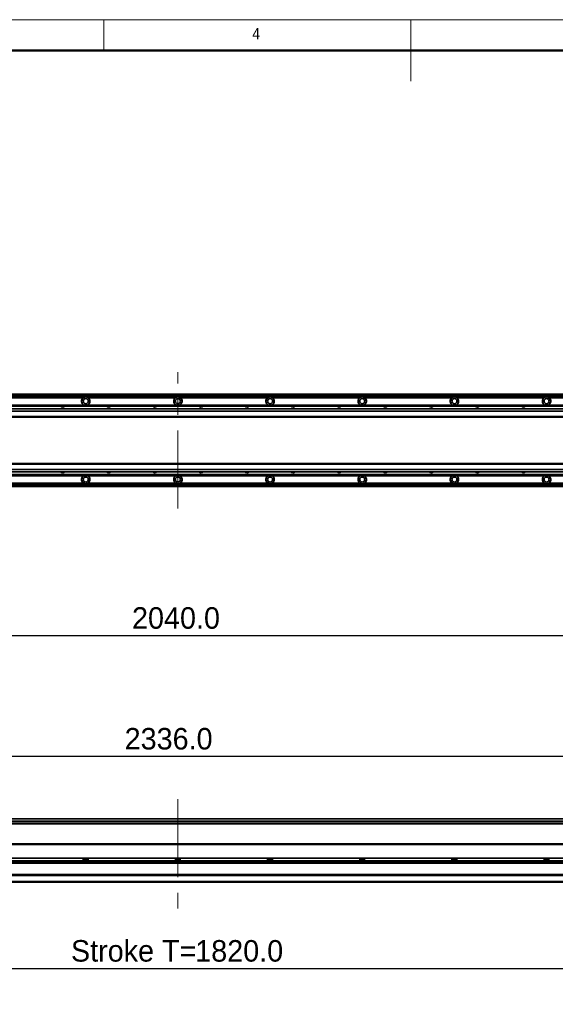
# Model space of a CAD drawing. Header units: millimetres. Extents: x 40 to 3320, y 40 to 2336.
# Tile 6 of 10: x 1171 to 1868, y 1055 to 2336. Entities that reach past the tile are written whole.
import ezdxf

# ---------------------------------------------------------------- set-up
doc = ezdxf.new("R2010")
doc.units = ezdxf.units.MM
doc.header["$LTSCALE"] = 8
doc.linetypes.add('CENTERX2', pattern=[20.32, 12.7, -2.54, 2.54, -2.54])
doc.layers.add('黑色实线', color=7, linetype='Continuous')
doc.styles.add('SLDTEXTSTYLE1', font='Gothic.ttf', dxfattribs={"width": 0.913})
doc.styles.add('SLDTEXTSTYLE8', font='txt')
doc.dimstyles.new('SLDDIMSTYLE6', dxfattribs={"dimtxt": 28, "dimasz": 16, "dimexe": 0, "dimexo": 0.0625, "dimgap": 7, "dimtad": 2, "dimdec": 1, "dimrnd": 1e-09, "dimzin": 4, "dimdsep": 46, "dimtxsty": 'SLDTEXTSTYLE8', "dimsah": 1, "dimcen": 0.09, "dimadec": 0, "dimazin": 1, "dimtfac": 1, "dimtdec": 1, "dimtofl": 0, "dimtmove": 0, "dimatfit": 3, "dimfxl": 0, "dimfrac": 2, "dimtolj": 1, "dimtzin": 12, "dimarcsym": 0})

# ---------------------------------------------------------------- blocks, each defined once
blk = doc.blocks.new('_D_19')
at = {"layer": '黑色实线'}
for p, q in [((356.5, 1672.8), (356.5, 1526.9)), ((2396.5, 1640.4), (2396.5, 1526.9)), ((356.5, 1534.9), (2396.5, 1534.9))]:
    blk.add_line(p, q, dxfattribs=at)
for points in [[(356.5, 1534.9), (372.5, 1532.5), (372.5, 1537.3)], [(2396.5, 1534.9), (2380.5, 1537.3), (2380.5, 1532.5)]]:
    blk.add_solid(points, dxfattribs=at)
at = {"layer": '黑色实线', "insert": (1316.8, 1571.6), "char_height": 28, "attachment_point": 1, "style": 'SLDTEXTSTYLE8'}
blk.add_mtext('2040.0', dxfattribs=at)
blk = doc.blocks.new('_D_21')
at = {"layer": '黑色实线'}
for p, q in [((208.5, 1281.4), (208.5, 1385.7)), ((2544.5, 1281.4), (2544.5, 1385.7)), ((208.5, 1377.7), (2544.5, 1377.7))]:
    blk.add_line(p, q, dxfattribs=at)
for points in [[(208.5, 1377.7), (224.5, 1375.3), (224.5, 1380.1)], [(2544.5, 1377.7), (2528.5, 1380.1), (2528.5, 1375.3)]]:
    blk.add_solid(points, dxfattribs=at)
at = {"layer": '黑色实线', "insert": (1307.2, 1414.5), "char_height": 28, "attachment_point": 1, "style": 'SLDTEXTSTYLE8'}
blk.add_mtext('2336.0', dxfattribs=at)
blk = doc.blocks.new('_D_24')
at = {"layer": '黑色实线'}
for p, q in [((450, 1256.6), (450, 1093.7)), ((2270, 1253.1), (2270, 1093.7)), ((450, 1101.7), (2270, 1101.7))]:
    blk.add_line(p, q, dxfattribs=at)
for points in [[(450, 1101.7), (466, 1099.3), (466, 1104.1)], [(2270, 1101.7), (2254, 1104.1), (2254, 1099.3)]]:
    blk.add_solid(points, dxfattribs=at)
at = {"layer": '黑色实线', "char_height": 28, "attachment_point": 1, "style": 'SLDTEXTSTYLE8'}
for s, insert in [('Stroke T=', (1237.3, 1138.5)), ('1820.0', (1399.1, 1138.5))]:
    blk.add_mtext(s, dxfattribs=dict(at, insert=insert))

msp = doc.modelspace()

# ---------------------------------------------------------------- linework, layer by layer
at = {"color": 7, "linetype": 'Continuous', "lineweight": 18}
for p, q in [((3320, 2336), (40, 2336)), ((1280, 2296), (1280, 2336)), ((1680, 2336), (1680, 2256)), ((80, 2296), (3280, 2296))]:
    msp.add_line(p, q, dxfattribs=at)
at = {"color": 7, "linetype": 'Continuous', "lineweight": 50}
msp.add_line((3280, 2296), (80, 2296), dxfattribs=at)
at = {"color": 7, "linetype": 'Continuous', "lineweight": 35}
for p, q in [((2328.53, 1848.7), (424.53, 1848.7)), ((424.53, 1848.5), (2328.53, 1848.5)), ((424.53, 1848.3), (2328.53, 1848.3)), ((2328.53, 1848.2), (424.53, 1848.2)), ((2328.53, 1846.19), (424.53, 1846.19)), ((451.53, 1834.69), (2301.53, 1834.69)), ((451.53, 1834.4), (2301.53, 1834.4)), ((451.53, 1833.5), (2301.53, 1833.5)), ((451.53, 1833.21), (2301.53, 1833.21)), ((1253.36, 1844.19), (1139.7, 1844.19)), ((1373.36, 1844.19), (1259.7, 1844.19)), ((1493.36, 1844.19), (1379.7, 1844.19)), ((1613.36, 1844.19), (1499.7, 1844.19)), ((1733.36, 1844.19), (1619.7, 1844.19)), ((1853.36, 1844.19), (1739.7, 1844.19)), ((1973.36, 1844.19), (1859.7, 1844.19)), ((2512.03, 1829.7), (241.03, 1829.7)), ((2512.03, 1826.7), (241.03, 1826.7)), ((2512.03, 1819.7), (241.03, 1819.7)), ((241.03, 1818.7), (2512.03, 1818.7)), ((2512.03, 1758.7), (241.03, 1758.7)), ((2512.03, 1757.7), (241.03, 1757.7)), ((2512.03, 1750.7), (241.03, 1750.7)), ((2512.03, 1747.7), (241.03, 1747.7)), ((451.53, 1744.19), (2301.53, 1744.19)), ((451.53, 1743.89), (2301.53, 1743.89)), ((451.53, 1742.99), (2301.53, 1742.99)), ((451.53, 1742.7), (2301.53, 1742.7)), ((2298.03, 1731.2), (457.03, 1731.2)), ((1253.36, 1733.2), (1139.7, 1733.2)), ((1373.36, 1733.2), (1259.7, 1733.2)), ((1493.36, 1733.2), (1379.7, 1733.2)), ((1613.36, 1733.2), (1499.7, 1733.2)), ((1733.36, 1733.2), (1619.7, 1733.2)), ((1853.36, 1733.2), (1739.7, 1733.2)), ((1973.36, 1733.2), (1859.7, 1733.2)), ((2298.03, 1728.7), (457.03, 1728.7)), ((2512.03, 1296.09), (241.03, 1296.09)), ((2298.03, 1289.59), (457.03, 1289.59)), ((2270.03, 1263.68), (366.53, 1263.68)), ((441.03, 1263.74), (2270.03, 1263.74)), ((2356.53, 1245.13), (396.53, 1245.13)), ((1253.36, 1245.13), (1253.36, 1241.73)), ((1259.7, 1243.73), (1253.36, 1243.73)), ((1259.7, 1241.73), (1259.7, 1245.13)), ((1373.36, 1245.13), (1373.36, 1241.73)), ((1379.7, 1243.73), (1373.36, 1243.73)), ((1379.7, 1241.73), (1379.7, 1245.13)), ((1493.36, 1245.13), (1493.36, 1241.73)), ((1499.7, 1243.73), (1493.36, 1243.73)), ((1499.7, 1241.73), (1499.7, 1245.13)), ((1613.36, 1245.13), (1613.36, 1241.73)), ((1619.7, 1243.73), (1613.36, 1243.73)), ((1619.7, 1241.73), (1619.7, 1245.13)), ((1733.36, 1245.13), (1733.36, 1241.73)), ((1739.7, 1243.73), (1733.36, 1243.73)), ((1739.7, 1241.73), (1739.7, 1245.13)), ((1853.36, 1245.13), (1853.36, 1241.73)), ((1859.7, 1243.73), (1853.36, 1243.73)), ((1859.7, 1241.73), (1859.7, 1245.13)), ((2357.29, 1238.68), (395.77, 1238.68)), ((2356.53, 1241.73), (396.53, 1241.73)), ((2532.53, 1223.68), (220.53, 1223.68)), ((2532.53, 1222.68), (220.53, 1222.68)), ((2532.53, 1214.74), (220.53, 1214.74)), ((2532.53, 1213.74), (220.53, 1213.74))]:
    msp.add_line(p, q, dxfattribs=at)
at = {"color": 8, "linetype": 'Continuous', "lineweight": 35}
for p, q in [((2328.53, 1847.7), (424.53, 1847.7)), ((2298.03, 1729.7), (457.03, 1729.7)), ((2301.53, 1293.09), (451.53, 1293.09)), ((2301.53, 1292.59), (451.53, 1292.59)), ((2270.59, 1262.68), (366.53, 1262.68)), ((2356.53, 1239.68), (396.53, 1239.68))]:
    msp.add_line(p, q, dxfattribs=at)
at = {"color": 7, "linetype": 'Continuous', "lineweight": 35}
for centre in [(1256.53, 1839.7), (1376.53, 1839.7), (1496.53, 1839.7), (1616.53, 1839.7), (1736.53, 1839.7), (1856.53, 1839.7), (1256.53, 1737.7), (1376.53, 1737.7), (1496.53, 1737.7), (1616.53, 1737.7), (1736.53, 1737.7), (1856.53, 1737.7)]:
    msp.add_circle(centre, 3.3, dxfattribs=at)
for centre, radius, start, end in [((1256.53, 1839.7), 5.5, 125.18979, 245.50882), ((1256.53, 1839.7), 5.5, 294.49118, 54.81021), ((1376.53, 1839.7), 5.5, 125.18979, 245.50882), ((1376.53, 1839.7), 5.5, 294.49118, 54.81021), ((1496.53, 1839.7), 5.5, 125.18979, 245.50882), ((1496.53, 1839.7), 5.5, 294.49118, 54.81021), ((1616.53, 1839.7), 5.5, 125.18979, 245.50882), ((1616.53, 1839.7), 5.5, 294.49118, 54.81021), ((1736.53, 1839.7), 5.5, 125.18979, 245.50882), ((1736.53, 1839.7), 5.5, 294.49118, 54.81021), ((1856.53, 1839.7), 5.5, 125.18979, 245.50882), ((1856.53, 1839.7), 5.5, 294.49118, 54.81021), ((1226.53, 1827.19), 3.75, 41.91572, 138.08428), ((1286.53, 1827.19), 3.75, 41.91572, 138.08428), ((1346.53, 1827.19), 3.75, 41.91572, 138.08428), ((1406.53, 1827.19), 3.75, 41.91572, 138.08428), ((1466.53, 1827.19), 3.75, 41.91572, 138.08428), ((1526.53, 1827.19), 3.75, 41.91572, 138.08428), ((1586.53, 1827.19), 3.75, 41.91572, 138.08428), ((1646.53, 1827.19), 3.75, 41.91572, 138.08428), ((1706.53, 1827.19), 3.75, 41.91572, 138.08428), ((1766.53, 1827.19), 3.75, 41.91572, 138.08428), ((1826.53, 1827.19), 3.75, 41.91572, 138.08428), ((1226.53, 1750.2), 3.75, 221.91572, 318.08428), ((1256.53, 1737.7), 5.5, 114.49118, 234.81021), ((1256.53, 1737.7), 5.5, 305.18979, 65.50882), ((1286.53, 1750.2), 3.75, 221.91572, 318.08428), ((1346.53, 1750.2), 3.75, 221.91572, 318.08428), ((1376.53, 1737.7), 5.5, 114.49118, 234.81021), ((1376.53, 1737.7), 5.5, 305.18979, 65.50882), ((1406.53, 1750.2), 3.75, 221.91572, 318.08428), ((1466.53, 1750.2), 3.75, 221.91572, 318.08428), ((1496.53, 1737.7), 5.5, 114.49118, 234.81021), ((1496.53, 1737.7), 5.5, 305.18979, 65.50882), ((1526.53, 1750.2), 3.75, 221.91572, 318.08428), ((1586.53, 1750.2), 3.75, 221.91572, 318.08428), ((1616.53, 1737.7), 5.5, 114.49118, 234.81021), ((1616.53, 1737.7), 5.5, 305.18979, 65.50882), ((1646.53, 1750.2), 3.75, 221.91572, 318.08428), ((1706.53, 1750.2), 3.75, 221.91572, 318.08428), ((1736.53, 1737.7), 5.5, 114.49118, 234.81021), ((1736.53, 1737.7), 5.5, 305.18979, 65.50882), ((1766.53, 1750.2), 3.75, 221.91572, 318.08428), ((1826.53, 1750.2), 3.75, 221.91572, 318.08428), ((1856.53, 1737.7), 5.5, 114.49118, 234.81021), ((1856.53, 1737.7), 5.5, 305.18979, 65.50882)]:
    msp.add_arc(centre, radius, start, end, dxfattribs=at)
for points, knots in [([(1259.7, 1844.19), (1259.24, 1844.46), (1258.29, 1845.02), (1256.61, 1845.28), (1254.87, 1845.06), (1253.86, 1844.48), (1253.36, 1844.19)], [0, 0, 0, 0, 0.2356821, 0.4864732, 0.7448469, 1, 1, 1, 1]), ([(1379.7, 1844.19), (1379.24, 1844.46), (1378.29, 1845.02), (1376.61, 1845.28), (1374.87, 1845.06), (1373.86, 1844.48), (1373.36, 1844.19)], [0, 0, 0, 0, 0.2356978, 0.4864716, 0.7448627, 1, 1, 1, 1]), ([(1499.7, 1844.19), (1499.24, 1844.46), (1498.29, 1845.02), (1496.61, 1845.28), (1494.87, 1845.06), (1493.86, 1844.48), (1493.36, 1844.19)], [0, 0, 0, 0, 0.2356941, 0.4864639, 0.7448509, 1, 1, 1, 1]), ([(1619.7, 1844.19), (1619.24, 1844.46), (1618.29, 1845.02), (1616.61, 1845.28), (1614.87, 1845.06), (1613.86, 1844.48), (1613.36, 1844.19)], [0, 0, 0, 0, 0.2356941, 0.4864639, 0.7448509, 1, 1, 1, 1]), ([(1739.7, 1844.19), (1739.24, 1844.46), (1738.29, 1845.02), (1736.61, 1845.28), (1734.87, 1845.06), (1733.86, 1844.48), (1733.36, 1844.19)], [0, 0, 0, 0, 0.2356941, 0.4864639, 0.7448509, 1, 1, 1, 1]), ([(1859.7, 1844.19), (1859.24, 1844.46), (1858.29, 1845.02), (1856.61, 1845.28), (1854.87, 1845.06), (1853.86, 1844.48), (1853.36, 1844.19)], [0, 0, 0, 0, 0.2356941, 0.4864639, 0.7448509, 1, 1, 1, 1]), ([(1253.36, 1733.2), (1253.82, 1732.93), (1254.77, 1732.38), (1256.45, 1732.12), (1258.19, 1732.33), (1259.2, 1732.91), (1259.7, 1733.2)], [0, 0, 0, 0, 0.2356821, 0.4864732, 0.7448469, 1, 1, 1, 1]), ([(1373.36, 1733.2), (1373.82, 1732.93), (1374.77, 1732.38), (1376.45, 1732.12), (1378.19, 1732.33), (1379.2, 1732.91), (1379.7, 1733.2)], [0, 0, 0, 0, 0.2356821, 0.4864732, 0.7448469, 1, 1, 1, 1]), ([(1493.36, 1733.2), (1493.82, 1732.93), (1494.77, 1732.38), (1496.45, 1732.12), (1498.19, 1732.33), (1499.2, 1732.91), (1499.7, 1733.2)], [0, 0, 0, 0, 0.2356941, 0.4864813, 0.7448509, 1, 1, 1, 1]), ([(1613.36, 1733.2), (1613.82, 1732.93), (1614.77, 1732.38), (1616.45, 1732.12), (1618.19, 1732.33), (1619.2, 1732.91), (1619.7, 1733.2)], [0, 0, 0, 0, 0.2356941, 0.4864813, 0.7448509, 1, 1, 1, 1]), ([(1733.36, 1733.2), (1733.82, 1732.93), (1734.77, 1732.38), (1736.45, 1732.12), (1738.19, 1732.33), (1739.2, 1732.91), (1739.7, 1733.2)], [0, 0, 0, 0, 0.2356941, 0.4864813, 0.7448509, 1, 1, 1, 1]), ([(1853.36, 1733.2), (1853.82, 1732.93), (1854.77, 1732.38), (1856.45, 1732.12), (1858.19, 1732.33), (1859.2, 1732.91), (1859.7, 1733.2)], [0, 0, 0, 0, 0.2356941, 0.4864639, 0.7448509, 1, 1, 1, 1])]:
    msp.add_open_spline(points, degree=3, knots=knots, dxfattribs=at)
at = {"layer": '黑色实线', "linetype": 'CENTERX2', "lineweight": 18}
for p, q in [((1376.53, 1699.9), (1376.53, 1877.5)), ((1376.53, 1322.04), (1376.53, 1163.74))]:
    msp.add_line(p, q, dxfattribs=at)

# ---------------------------------------------------------------- texts
at = {"color": 7, "linetype": 'Continuous', "lineweight": 0, "insert": (1473.33, 2325.17), "char_height": 14.82, "attachment_point": 1, "style": 'SLDTEXTSTYLE1'}
msp.add_mtext('4', dxfattribs=at)

# ---------------------------------------------------------------- dimensions: what is measured, and where the dimension line sits
at = {"layer": '黑色实线'}
dim = msp.add_linear_dim(base=(2396.53, 1534.9), p1=(356.53, 1682.95), p2=(2396.53, 1650.58), angle=0, dimstyle='SLDDIMSTYLE6', dxfattribs=at)
dim.commit()
dim.dimension.update_dxf_attribs({"geometry": '_D_19', "text_midpoint": (1371.49, 1534.9), "dimtype": 160})
dim = msp.add_linear_dim(base=(2544.53, 1377.74), p1=(208.53, 1271.24), p2=(2544.53, 1271.24), dimstyle='SLDDIMSTYLE6', dxfattribs=at)
dim.commit()
dim.dimension.update_dxf_attribs({"geometry": '_D_21', "text_midpoint": (1361.87, 1377.74), "dimtype": 160})
dim = msp.add_linear_dim(base=(2270.03, 1101.74), p1=(450.03, 1266.74), p2=(2270.03, 1263.24), text='Stroke T=<>', dimstyle='SLDDIMSTYLE6', dxfattribs=at)
dim.commit()
dim.dimension.update_dxf_attribs({"geometry": '_D_24', "text_midpoint": (1372.91, 1101.74), "dimtype": 160})

doc.saveas('drawing.dxf')
